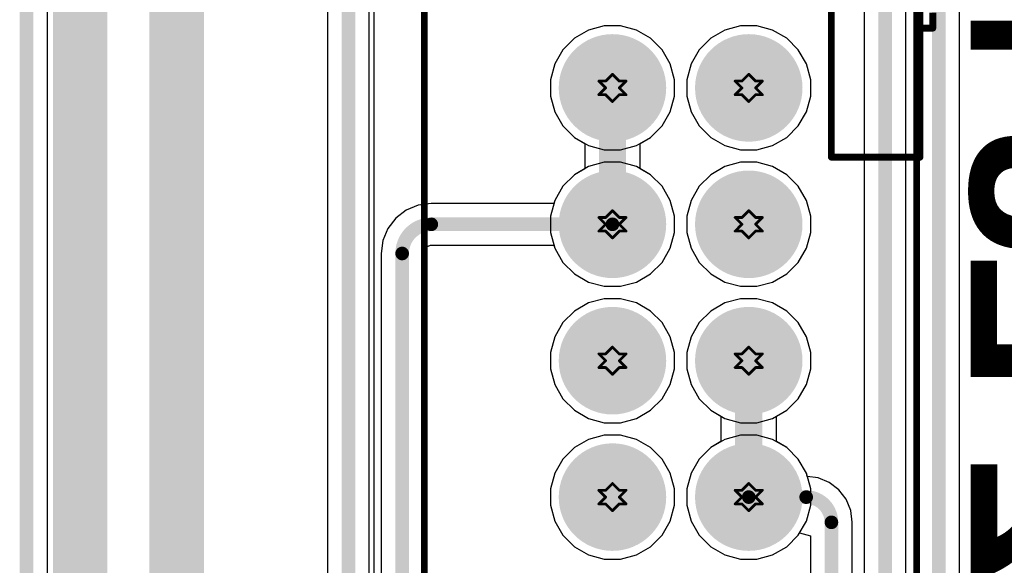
# Model space of a CAD drawing. Header units: inches. Extents: x -0.1 to 10.2, y 0 to 6.5.
# Tile 21 of 95: x -0.005 to 0.717, y 1.765 to 2.165. Entities that reach past the tile are written whole.
import ezdxf

# ---------------------------------------------------------------- set-up
doc = ezdxf.new("R2010")
doc.units = ezdxf.units.IN
doc.header["$MEASUREMENT"] = 0
for name, color, linetype in [('Board Outline', 216, 'Continuous'), ('Bottom Layer', 5, 'Continuous'), ('Bottom Overlay', 54, 'Continuous'), ('Bottom Solder', 6, 'Continuous'), ('Drill Drawing', 1, 'Continuous'), ('Multi-Layer', 9, 'Continuous'), ('Pad Holes', 156, 'Continuous'), ('Top Layer', 1, 'Continuous'), ('Top Solder', 216, 'Continuous')]:
    doc.layers.add(name, color=color, linetype=linetype)
doc.styles.add('Arial_Bold', font='txt', dxfattribs={"height": 0.2})

# ---------------------------------------------------------------- blocks, each defined once
blk = doc.blocks.new('X9555WV_2_12_6TV01_B_57')
at = {"layer": 'Bottom Layer'}
h = blk.add_hatch(color=5, dxfattribs=at)
edge = h.paths.add_edge_path()
edge.add_arc((0.05, 0.05), 0.03543, 0, 360)
h = blk.add_hatch(color=5, dxfattribs=at)
edge = h.paths.add_edge_path()
edge.add_arc((0.15, 0.05), 0.03543, 0, 360)
h = blk.add_hatch(color=5, dxfattribs=at)
edge = h.paths.add_edge_path()
edge.add_arc((0.25, 0.05), 0.03543, 0, 360)
h = blk.add_hatch(color=5, dxfattribs=at)
edge = h.paths.add_edge_path()
edge.add_arc((0.35, 0.05), 0.03543, 0, 360)
h = blk.add_hatch(color=5, dxfattribs=at)
edge = h.paths.add_edge_path()
edge.add_arc((0.05, -0.05), 0.03543, 0, 360)
h = blk.add_hatch(color=5, dxfattribs=at)
edge = h.paths.add_edge_path()
edge.add_arc((0.15, -0.05), 0.03543, 0, 360)
h = blk.add_hatch(color=5, dxfattribs=at)
edge = h.paths.add_edge_path()
edge.add_arc((0.25, -0.05), 0.03543, 0, 360)
h = blk.add_hatch(color=5, dxfattribs=at)
edge = h.paths.add_edge_path()
edge.add_arc((0.35, -0.05), 0.03543, 0, 360)
at = {"layer": 'Bottom Solder'}
h = blk.add_hatch(color=6, dxfattribs=at)
edge = h.paths.add_edge_path()
edge.add_arc((0.05, 0.05), 0.03943, 0, 360)
h = blk.add_hatch(color=6, dxfattribs=at)
edge = h.paths.add_edge_path()
edge.add_arc((0.15, 0.05), 0.03943, 0, 360)
h = blk.add_hatch(color=6, dxfattribs=at)
edge = h.paths.add_edge_path()
edge.add_arc((0.25, 0.05), 0.03943, 0, 360)
h = blk.add_hatch(color=6, dxfattribs=at)
edge = h.paths.add_edge_path()
edge.add_arc((0.35, 0.05), 0.03943, 0, 360)
h = blk.add_hatch(color=6, dxfattribs=at)
edge = h.paths.add_edge_path()
edge.add_arc((0.05, -0.05), 0.03943, 0, 360)
h = blk.add_hatch(color=6, dxfattribs=at)
edge = h.paths.add_edge_path()
edge.add_arc((0.15, -0.05), 0.03943, 0, 360)
h = blk.add_hatch(color=6, dxfattribs=at)
edge = h.paths.add_edge_path()
edge.add_arc((0.25, -0.05), 0.03943, 0, 360)
h = blk.add_hatch(color=6, dxfattribs=at)
edge = h.paths.add_edge_path()
edge.add_arc((0.35, -0.05), 0.03943, 0, 360)
at = {"layer": 'Multi-Layer'}
h = blk.add_hatch(color=9, dxfattribs=at)
edge = h.paths.add_edge_path()
edge.add_arc((0.05, 0.05), 0.03543, 0, 360)
h = blk.add_hatch(color=9, dxfattribs=at)
edge = h.paths.add_edge_path()
edge.add_arc((0.15, 0.05), 0.03543, 0, 360)
h = blk.add_hatch(color=9, dxfattribs=at)
edge = h.paths.add_edge_path()
edge.add_arc((0.25, 0.05), 0.03543, 0, 360)
h = blk.add_hatch(color=9, dxfattribs=at)
edge = h.paths.add_edge_path()
edge.add_arc((0.35, 0.05), 0.03543, 0, 360)
h = blk.add_hatch(color=9, dxfattribs=at)
edge = h.paths.add_edge_path()
edge.add_arc((0.05, -0.05), 0.03543, 0, 360)
h = blk.add_hatch(color=9, dxfattribs=at)
edge = h.paths.add_edge_path()
edge.add_arc((0.15, -0.05), 0.03543, 0, 360)
h = blk.add_hatch(color=9, dxfattribs=at)
edge = h.paths.add_edge_path()
edge.add_arc((0.25, -0.05), 0.03543, 0, 360)
h = blk.add_hatch(color=9, dxfattribs=at)
edge = h.paths.add_edge_path()
edge.add_arc((0.35, -0.05), 0.03543, 0, 360)
at = {"layer": 'Pad Holes'}
h = blk.add_hatch(color=7, dxfattribs=at)
edge = h.paths.add_edge_path()
edge.add_arc((0.05, 0.05), 0.02165, 0, 360)
h = blk.add_hatch(color=7, dxfattribs=at)
edge = h.paths.add_edge_path()
edge.add_arc((0.15, 0.05), 0.02165, 0, 360)
h = blk.add_hatch(color=7, dxfattribs=at)
edge = h.paths.add_edge_path()
edge.add_arc((0.25, 0.05), 0.02165, 0, 360)
h = blk.add_hatch(color=7, dxfattribs=at)
edge = h.paths.add_edge_path()
edge.add_arc((0.35, 0.05), 0.02165, 0, 360)
h = blk.add_hatch(color=7, dxfattribs=at)
edge = h.paths.add_edge_path()
edge.add_arc((0.05, -0.05), 0.02165, 0, 360)
h = blk.add_hatch(color=7, dxfattribs=at)
edge = h.paths.add_edge_path()
edge.add_arc((0.15, -0.05), 0.02165, 0, 360)
h = blk.add_hatch(color=7, dxfattribs=at)
edge = h.paths.add_edge_path()
edge.add_arc((0.25, -0.05), 0.02165, 0, 360)
h = blk.add_hatch(color=7, dxfattribs=at)
edge = h.paths.add_edge_path()
edge.add_arc((0.35, -0.05), 0.02165, 0, 360)
at = {"layer": 'Top Layer'}
h = blk.add_hatch(color=1, dxfattribs=at)
edge = h.paths.add_edge_path()
edge.add_arc((0.05, 0.05), 0.03543, 0, 360)
h = blk.add_hatch(color=1, dxfattribs=at)
edge = h.paths.add_edge_path()
edge.add_arc((0.15, 0.05), 0.03543, 0, 360)
h = blk.add_hatch(color=1, dxfattribs=at)
edge = h.paths.add_edge_path()
edge.add_arc((0.25, 0.05), 0.03543, 0, 360)
h = blk.add_hatch(color=1, dxfattribs=at)
edge = h.paths.add_edge_path()
edge.add_arc((0.35, 0.05), 0.03543, 0, 360)
h = blk.add_hatch(color=1, dxfattribs=at)
edge = h.paths.add_edge_path()
edge.add_arc((0.05, -0.05), 0.03543, 0, 360)
h = blk.add_hatch(color=1, dxfattribs=at)
edge = h.paths.add_edge_path()
edge.add_arc((0.15, -0.05), 0.03543, 0, 360)
h = blk.add_hatch(color=1, dxfattribs=at)
edge = h.paths.add_edge_path()
edge.add_arc((0.25, -0.05), 0.03543, 0, 360)
h = blk.add_hatch(color=1, dxfattribs=at)
edge = h.paths.add_edge_path()
edge.add_arc((0.35, -0.05), 0.03543, 0, 360)
at = {"layer": 'Top Solder'}
h = blk.add_hatch(color=216, dxfattribs=at)
edge = h.paths.add_edge_path()
edge.add_arc((0.05, 0.05), 0.03943, 0, 360)
h = blk.add_hatch(color=216, dxfattribs=at)
edge = h.paths.add_edge_path()
edge.add_arc((0.15, 0.05), 0.03943, 0, 360)
h = blk.add_hatch(color=216, dxfattribs=at)
edge = h.paths.add_edge_path()
edge.add_arc((0.25, 0.05), 0.03943, 0, 360)
h = blk.add_hatch(color=216, dxfattribs=at)
edge = h.paths.add_edge_path()
edge.add_arc((0.35, 0.05), 0.03943, 0, 360)
h = blk.add_hatch(color=216, dxfattribs=at)
edge = h.paths.add_edge_path()
edge.add_arc((0.05, -0.05), 0.03943, 0, 360)
h = blk.add_hatch(color=216, dxfattribs=at)
edge = h.paths.add_edge_path()
edge.add_arc((0.15, -0.05), 0.03943, 0, 360)
h = blk.add_hatch(color=216, dxfattribs=at)
edge = h.paths.add_edge_path()
edge.add_arc((0.25, -0.05), 0.03943, 0, 360)
h = blk.add_hatch(color=216, dxfattribs=at)
edge = h.paths.add_edge_path()
edge.add_arc((0.35, -0.05), 0.03943, 0, 360)
at = {"layer": 'Bottom Overlay', "const_width": 0.005}
for points in [[(0.00616, 0.18504), (-0.0052, 0.18504)], [(0.00616, 0.17323), (0.00616, 0.18504)], [(0.755, 0.17323), (-0.755, 0.17323)], [(0.1008, 0.17563), (-0.0992, 0.17563)], [(0.1008, 0.11063), (0.1008, 0.17563)], [(0.1008, 0.11063), (-0.0992, 0.11063)], [(0.755, -0.188), (-0.755, -0.188)]]:
    blk.add_lwpolyline(points, dxfattribs=at)
at = {"layer": 'Bottom Overlay', "const_width": 0.0025}
for points in [[(0.00491, 0.18504, 1), (0.00741, 0.18504, 1)], [(0.00491, 0.18504, 1), (0.00741, 0.18504, 1)], [(0.00491, 0.17323, 1), (0.00741, 0.17323, 1)], [(0.09955, 0.17563, 1), (0.10205, 0.17563, 1)], [(0.09955, 0.17563, 1), (0.10205, 0.17563, 1)], [(0.09955, 0.11063, 1), (0.10205, 0.11063, 1)], [(0.09955, 0.11063, 1), (0.10205, 0.11063, 1)]]:
    blk.add_lwpolyline(points, format="xyb", close=True, dxfattribs=at)

msp = doc.modelspace()

# ---------------------------------------------------------------- linework, layer by layer
at = {"layer": 'Board Outline', "const_width": 0.01}
msp.add_lwpolyline([(0, 0), (0, 4.33071)], dxfattribs=at)
at = {"layer": 'Bottom Layer'}
for p, q in [((0.01529, 0.33465), (0.01529, 2.83)), ((0.654, 2.58583), (0.654, 1.46011)), ((0.68458, 1.45256), (0.68458, 2.58583)), ((0.61463, 2.38346), (0.61463, 1.42074)), ((0.64521, 1.46387), (0.64521, 2.38346)), ((0.22093, 2.19308), (0.22093, 1.37382)), ((0.25151, 1.38137), (0.25151, 2.19308)), ((0.42394, 2.16079), (0.41238, 2.15769)), ((0.4359, 2.16079), (0.42394, 2.16079)), ((0.44745, 2.15769), (0.4359, 2.16079)), ((0.52394, 2.16079), (0.51238, 2.15769)), ((0.5359, 2.16079), (0.52394, 2.16079)), ((0.54745, 2.15769), (0.5359, 2.16079)), ((0.41238, 2.15769), (0.40202, 2.15171)), ((0.45781, 2.15171), (0.44745, 2.15769)), ((0.51238, 2.15769), (0.50202, 2.15171)), ((0.55781, 2.15171), (0.54745, 2.15769)), ((0.40202, 2.15171), (0.39356, 2.14325)), ((0.46627, 2.14325), (0.45781, 2.15171)), ((0.50202, 2.15171), (0.49356, 2.14325)), ((0.56627, 2.14325), (0.55781, 2.15171)), ((0.39356, 2.14325), (0.38758, 2.13289)), ((0.47225, 2.13289), (0.46627, 2.14325)), ((0.49356, 2.14325), (0.48758, 2.13289)), ((0.57225, 2.13289), (0.56627, 2.14325)), ((0.38758, 2.13289), (0.38448, 2.12134)), ((0.47535, 2.12134), (0.47225, 2.13289)), ((0.48758, 2.13289), (0.48448, 2.12134)), ((0.57535, 2.12134), (0.57225, 2.13289)), ((0.38448, 2.12134), (0.38448, 2.10937)), ((0.47535, 2.10937), (0.47535, 2.12134)), ((0.48448, 2.12134), (0.48448, 2.10937)), ((0.57535, 2.10937), (0.57535, 2.12134)), ((0.38448, 2.10937), (0.38758, 2.09782)), ((0.47225, 2.09782), (0.47535, 2.10937)), ((0.48448, 2.10937), (0.48758, 2.09782)), ((0.57225, 2.09782), (0.57535, 2.10937)), ((0.38758, 2.09782), (0.39356, 2.08746)), ((0.46627, 2.08746), (0.47225, 2.09782)), ((0.48758, 2.09782), (0.49356, 2.08746)), ((0.56627, 2.08746), (0.57225, 2.09782)), ((0.39356, 2.08746), (0.40202, 2.079)), ((0.45781, 2.079), (0.46627, 2.08746)), ((0.49356, 2.08746), (0.50202, 2.079)), ((0.55781, 2.079), (0.56627, 2.08746)), ((0.40202, 2.079), (0.40953, 2.07467)), ((0.40953, 2.07467), (0.40953, 2.05605)), ((0.45031, 2.07467), (0.45781, 2.079)), ((0.45031, 2.05604), (0.45031, 2.07467)), ((0.50202, 2.079), (0.51238, 2.07302)), ((0.54745, 2.07302), (0.55781, 2.079)), ((0.51238, 2.07302), (0.52394, 2.06992)), ((0.52394, 2.06992), (0.5359, 2.06992)), ((0.5359, 2.06992), (0.54745, 2.07302)), ((0.52394, 2.06079), (0.51238, 2.05769)), ((0.5359, 2.06079), (0.52394, 2.06079)), ((0.54745, 2.05769), (0.5359, 2.06079)), ((0.40202, 2.05171), (0.39356, 2.04325)), ((0.40953, 2.05605), (0.40202, 2.05171)), ((0.45781, 2.05171), (0.45031, 2.05604)), ((0.46627, 2.04325), (0.45781, 2.05171)), ((0.50202, 2.05171), (0.49356, 2.04325)), ((0.51238, 2.05769), (0.50202, 2.05171)), ((0.55781, 2.05171), (0.54745, 2.05769)), ((0.56627, 2.04325), (0.55781, 2.05171)), ((0.39356, 2.04325), (0.38758, 2.03289)), ((0.47225, 2.03289), (0.46627, 2.04325)), ((0.49356, 2.04325), (0.48758, 2.03289)), ((0.57225, 2.03289), (0.56627, 2.04325)), ((0.29699, 2.03067), (0.28748, 2.02942)), ((0.29699, 2.03065), (0.29699, 2.03067)), ((0.38698, 2.03065), (0.29699, 2.03065)), ((0.38758, 2.03289), (0.38698, 2.03065)), ((0.47535, 2.02134), (0.47225, 2.03289)), ((0.48758, 2.03289), (0.48448, 2.02134)), ((0.57535, 2.02134), (0.57225, 2.03289)), ((0.27863, 2.02575), (0.27103, 2.01992)), ((0.28748, 2.02942), (0.27863, 2.02575)), ((0.27103, 2.01992), (0.26519, 2.01231)), ((0.47535, 2.00937), (0.47535, 2.02134)), ((0.48448, 2.02134), (0.48448, 2.00937)), ((0.57535, 2.00937), (0.57535, 2.02134)), ((0.26519, 2.01231), (0.26153, 2.00346)), ((0.47225, 1.99782), (0.47535, 2.00937)), ((0.48448, 2.00937), (0.48758, 1.99782)), ((0.57225, 1.99782), (0.57535, 2.00937)), ((0.26153, 2.00346), (0.26028, 1.99396)), ((0.26028, 1.99396), (0.2603, 1.99396)), ((0.2603, 1.99396), (0.2603, 1.38513)), ((0.29079, 1.99441), (0.29247, 1.99847)), ((0.29088, 1.99396), (0.29079, 1.99441)), ((0.29088, 1.33445), (0.29088, 1.99396)), ((0.29247, 1.99847), (0.29653, 2.00015)), ((0.29653, 2.00015), (0.29699, 2.00006)), ((0.29699, 2.00006), (0.38698, 2.00006)), ((0.38698, 2.00006), (0.38758, 1.99782)), ((0.38758, 1.99782), (0.39356, 1.98746)), ((0.46627, 1.98746), (0.47225, 1.99782)), ((0.48758, 1.99782), (0.49356, 1.98746)), ((0.56627, 1.98746), (0.57225, 1.99782)), ((0.39356, 1.98746), (0.40202, 1.979)), ((0.45781, 1.979), (0.46627, 1.98746)), ((0.49356, 1.98746), (0.50202, 1.979)), ((0.55781, 1.979), (0.56627, 1.98746)), ((0.40202, 1.979), (0.41238, 1.97302)), ((0.41238, 1.97302), (0.42394, 1.96992)), ((0.4359, 1.96992), (0.44745, 1.97302)), ((0.44745, 1.97302), (0.45781, 1.979)), ((0.50202, 1.979), (0.51238, 1.97302)), ((0.51238, 1.97302), (0.52394, 1.96992)), ((0.5359, 1.96992), (0.54745, 1.97302)), ((0.54745, 1.97302), (0.55781, 1.979)), ((0.42394, 1.96992), (0.4359, 1.96992)), ((0.52394, 1.96992), (0.5359, 1.96992)), ((0.42394, 1.96079), (0.41238, 1.95769)), ((0.4359, 1.96079), (0.42394, 1.96079)), ((0.44745, 1.95769), (0.4359, 1.96079)), ((0.52394, 1.96079), (0.51238, 1.95769)), ((0.5359, 1.96079), (0.52394, 1.96079)), ((0.54745, 1.95769), (0.5359, 1.96079)), ((0.40202, 1.95171), (0.39356, 1.94325)), ((0.41238, 1.95769), (0.40202, 1.95171)), ((0.45781, 1.95171), (0.44745, 1.95769)), ((0.46627, 1.94325), (0.45781, 1.95171)), ((0.50202, 1.95171), (0.49356, 1.94325)), ((0.51238, 1.95769), (0.50202, 1.95171)), ((0.55781, 1.95171), (0.54745, 1.95769)), ((0.56627, 1.94325), (0.55781, 1.95171)), ((0.39356, 1.94325), (0.38758, 1.93289)), ((0.47225, 1.93289), (0.46627, 1.94325)), ((0.49356, 1.94325), (0.48758, 1.93289)), ((0.57225, 1.93289), (0.56627, 1.94325)), ((0.38758, 1.93289), (0.38448, 1.92134)), ((0.47535, 1.92134), (0.47225, 1.93289)), ((0.48758, 1.93289), (0.48448, 1.92134)), ((0.57535, 1.92134), (0.57225, 1.93289)), ((0.38448, 1.92134), (0.38448, 1.90937)), ((0.47535, 1.90937), (0.47535, 1.92134)), ((0.48448, 1.92134), (0.48448, 1.90937)), ((0.57535, 1.90937), (0.57535, 1.92134)), ((0.38448, 1.90937), (0.38758, 1.89782)), ((0.47225, 1.89782), (0.47535, 1.90937)), ((0.48448, 1.90937), (0.48758, 1.89782)), ((0.57225, 1.89782), (0.57535, 1.90937)), ((0.38758, 1.89782), (0.39356, 1.88746)), ((0.46627, 1.88746), (0.47225, 1.89782)), ((0.48758, 1.89782), (0.49356, 1.88746)), ((0.56627, 1.88746), (0.57225, 1.89782)), ((0.39356, 1.88746), (0.40202, 1.879)), ((0.45781, 1.879), (0.46627, 1.88746)), ((0.49356, 1.88746), (0.50202, 1.879)), ((0.55781, 1.879), (0.56627, 1.88746)), ((0.40202, 1.879), (0.41238, 1.87302)), ((0.44745, 1.87302), (0.45781, 1.879)), ((0.50202, 1.879), (0.50953, 1.87467)), ((0.55031, 1.87467), (0.55781, 1.879)), ((0.41238, 1.87302), (0.42394, 1.86992)), ((0.4359, 1.86992), (0.44745, 1.87302)), ((0.50953, 1.87467), (0.50953, 1.85605)), ((0.55031, 1.85604), (0.55031, 1.87467)), ((0.42394, 1.86992), (0.4359, 1.86992)), ((0.41238, 1.85769), (0.40202, 1.85171)), ((0.42394, 1.86079), (0.41238, 1.85769)), ((0.4359, 1.86079), (0.42394, 1.86079)), ((0.44745, 1.85769), (0.4359, 1.86079)), ((0.45781, 1.85171), (0.44745, 1.85769)), ((0.40202, 1.85171), (0.39356, 1.84325)), ((0.46627, 1.84325), (0.45781, 1.85171)), ((0.50202, 1.85171), (0.49356, 1.84325)), ((0.50953, 1.85605), (0.50202, 1.85171)), ((0.55781, 1.85171), (0.55031, 1.85604)), ((0.56627, 1.84325), (0.55781, 1.85171)), ((0.39356, 1.84325), (0.38758, 1.83289)), ((0.47225, 1.83289), (0.46627, 1.84325)), ((0.49356, 1.84325), (0.48758, 1.83289)), ((0.57225, 1.83289), (0.56627, 1.84325)), ((0.38758, 1.83289), (0.38449, 1.82134)), ((0.47535, 1.82134), (0.47225, 1.83289)), ((0.48758, 1.83289), (0.48448, 1.82134)), ((0.57289, 1.83053), (0.57225, 1.83289)), ((0.58079, 1.82949), (0.57289, 1.83053)), ((0.58894, 1.82612), (0.58079, 1.82949)), ((0.38449, 1.82134), (0.38449, 1.80937)), ((0.47535, 1.80937), (0.47535, 1.82134)), ((0.48448, 1.82134), (0.48448, 1.80937)), ((0.59594, 1.82075), (0.58894, 1.82612)), ((0.60131, 1.81375), (0.59594, 1.82075)), ((0.60469, 1.8056), (0.60131, 1.81375)), ((0.38449, 1.80937), (0.38758, 1.79782)), ((0.47225, 1.79782), (0.47535, 1.80937)), ((0.48448, 1.80937), (0.48758, 1.79782)), ((0.60583, 1.79692), (0.60469, 1.8056)), ((0.38758, 1.79782), (0.39356, 1.78746)), ((0.46627, 1.78746), (0.47225, 1.79782)), ((0.48758, 1.79782), (0.49356, 1.78746)), ((0.60584, 1.79685), (0.60583, 1.79692)), ((0.60584, 1.4245), (0.60584, 1.79685)), ((0.60584, 1.79685), (0.60584, 1.79685)), ((0.60584, 1.79685), (0.60584, 1.79685)), ((0.39356, 1.78746), (0.40202, 1.779)), ((0.45781, 1.779), (0.46627, 1.78746)), ((0.49356, 1.78746), (0.50202, 1.779)), ((0.55781, 1.779), (0.56627, 1.78746)), ((0.56627, 1.78746), (0.56726, 1.78916)), ((0.56726, 1.78916), (0.57526, 1.78702)), ((0.57526, 1.78702), (0.57526, 1.74369)), ((0.40202, 1.779), (0.41238, 1.77302)), ((0.44745, 1.77302), (0.45781, 1.779)), ((0.50202, 1.779), (0.51238, 1.77302)), ((0.54745, 1.77302), (0.55781, 1.779)), ((0.41238, 1.77302), (0.42394, 1.76992)), ((0.42394, 1.76992), (0.4359, 1.76992)), ((0.4359, 1.76992), (0.44745, 1.77302)), ((0.51238, 1.77302), (0.52394, 1.76992)), ((0.52394, 1.76992), (0.5359, 1.76992)), ((0.5359, 1.76992), (0.54745, 1.77302))]:
    msp.add_line(p, q, dxfattribs=at)
for points, const_width in [([(0.66929, 1.43701), (0.66929, 2.58583)], 0.01), ([(0.62992, 1.39764), (0.62992, 2.38346)], 0.01), ([(0.23622, 1.35827), (0.23622, 2.19308)], 0.01), ([(0.42992, 2.01535), (0.42992, 2.11535)], 0.02), ([(0.29699, 2.01535), (0.42992, 2.01535)], 0.01), ([(0.27559, 1.3189), (0.27559, 1.99396)], 0.01), ([(0.52992, 1.81535), (0.52992, 1.91535)], 0.02), ([(0.52992, 1.81535), (0.57205, 1.81535)], 0.01), ([(0.59055, 1.27953), (0.59055, 1.79685)], 0.01)]:
    msp.add_lwpolyline(points, dxfattribs=dict(at, const_width=const_width))
for points, const_width in [([(0.42492, 2.11535, 1), (0.43492, 2.11535, 1)], 0.01), ([(0.42492, 2.01535, 1), (0.43492, 2.01535, 1)], 0.01), ([(0.29449, 2.01535, 1), (0.29949, 2.01535, 1)], 0.005), ([(0.29449, 2.01535, 1), (0.29949, 2.01535, 1)], 0.005), ([(0.42742, 2.01535, 1), (0.43242, 2.01535, 1)], 0.005), ([(0.27309, 1.99396, 1), (0.27809, 1.99396, 1)], 0.005), ([(0.27309, 1.99396, 1), (0.27809, 1.99396, 1)], 0.005), ([(0.52492, 1.91535, 1), (0.53492, 1.91535, 1)], 0.01), ([(0.52492, 1.81535, 1), (0.53492, 1.81535, 1)], 0.01), ([(0.52742, 1.81535, 1), (0.53242, 1.81535, 1)], 0.005), ([(0.56955, 1.81535, 1), (0.57455, 1.81535, 1)], 0.005), ([(0.56955, 1.81535, 1), (0.57455, 1.81535, 1)], 0.005), ([(0.58805, 1.79685, 1), (0.59305, 1.79685, 1)], 0.005), ([(0.58805, 1.79685, 1), (0.59305, 1.79685, 1)], 0.005)]:
    msp.add_lwpolyline(points, format="xyb", close=True, dxfattribs=dict(at, const_width=const_width))
at = {"layer": 'Bottom Layer', "const_width": 0.01}
for points in [[(0.27559, 1.99396, -0.414214), (0.29699, 2.01535)], [(0.57205, 1.81535, -0.414214), (0.59055, 1.79685)]]:
    msp.add_lwpolyline(points, format="xyb", dxfattribs=at)
at = {"layer": 'Drill Drawing', "const_width": 0.002}
for points in [[(0.42492, 2.12035), (0.42992, 2.12535)], [(0.42992, 2.12535), (0.43492, 2.12035)], [(0.52492, 2.12035), (0.52992, 2.12535)], [(0.52992, 2.12535), (0.53492, 2.12035)], [(0.41992, 2.12035), (0.42492, 2.11535)], [(0.41992, 2.12035), (0.42492, 2.12035)], [(0.43492, 2.12035), (0.43992, 2.12035)], [(0.43492, 2.11535), (0.43992, 2.12035)], [(0.51992, 2.12035), (0.52492, 2.11535)], [(0.51992, 2.12035), (0.52492, 2.12035)], [(0.53492, 2.12035), (0.53992, 2.12035)], [(0.53492, 2.11535), (0.53992, 2.12035)], [(0.41992, 2.11035), (0.42492, 2.11535)], [(0.41992, 2.11035), (0.42492, 2.11035)], [(0.42492, 2.11035), (0.42992, 2.10535)], [(0.42992, 2.10535), (0.43492, 2.11035)], [(0.43492, 2.11535), (0.43992, 2.11035)], [(0.43492, 2.11035), (0.43992, 2.11035)], [(0.51992, 2.11035), (0.52492, 2.11535)], [(0.51992, 2.11035), (0.52492, 2.11035)], [(0.52492, 2.11035), (0.52992, 2.10535)], [(0.52992, 2.10535), (0.53492, 2.11035)], [(0.53492, 2.11535), (0.53992, 2.11035)], [(0.53492, 2.11035), (0.53992, 2.11035)], [(0.42492, 2.02035), (0.42992, 2.02535)], [(0.42992, 2.02535), (0.43492, 2.02035)], [(0.52492, 2.02035), (0.52992, 2.02535)], [(0.52992, 2.02535), (0.53492, 2.02035)], [(0.41992, 2.02035), (0.42492, 2.01535)], [(0.41992, 2.02035), (0.42492, 2.02035)], [(0.41992, 2.01035), (0.42492, 2.01535)], [(0.43492, 2.02035), (0.43992, 2.02035)], [(0.43492, 2.01535), (0.43992, 2.02035)], [(0.43492, 2.01535), (0.43992, 2.01035)], [(0.51992, 2.02035), (0.52492, 2.01535)], [(0.51992, 2.02035), (0.52492, 2.02035)], [(0.51992, 2.01035), (0.52492, 2.01535)], [(0.53492, 2.02035), (0.53992, 2.02035)], [(0.53492, 2.01535), (0.53992, 2.02035)], [(0.53492, 2.01535), (0.53992, 2.01035)], [(0.41992, 2.01035), (0.42492, 2.01035)], [(0.42492, 2.01035), (0.42992, 2.00535)], [(0.42992, 2.00535), (0.43492, 2.01035)], [(0.43492, 2.01035), (0.43992, 2.01035)], [(0.51992, 2.01035), (0.52492, 2.01035)], [(0.52492, 2.01035), (0.52992, 2.00535)], [(0.52992, 2.00535), (0.53492, 2.01035)], [(0.53492, 2.01035), (0.53992, 2.01035)], [(0.42492, 1.92035), (0.42992, 1.92535)], [(0.42992, 1.92535), (0.43492, 1.92035)], [(0.52492, 1.92035), (0.52992, 1.92535)], [(0.52992, 1.92535), (0.53492, 1.92035)], [(0.41992, 1.92035), (0.42492, 1.91535)], [(0.41992, 1.92035), (0.42492, 1.92035)], [(0.41992, 1.91035), (0.42492, 1.91535)], [(0.43492, 1.92035), (0.43992, 1.92035)], [(0.43492, 1.91535), (0.43992, 1.92035)], [(0.43492, 1.91535), (0.43992, 1.91035)], [(0.51992, 1.92035), (0.52492, 1.91535)], [(0.51992, 1.92035), (0.52492, 1.92035)], [(0.51992, 1.91035), (0.52492, 1.91535)], [(0.53492, 1.92035), (0.53992, 1.92035)], [(0.53492, 1.91535), (0.53992, 1.92035)], [(0.53492, 1.91535), (0.53992, 1.91035)], [(0.41992, 1.91035), (0.42492, 1.91035)], [(0.42492, 1.91035), (0.42992, 1.90535)], [(0.42992, 1.90535), (0.43492, 1.91035)], [(0.43492, 1.91035), (0.43992, 1.91035)], [(0.51992, 1.91035), (0.52492, 1.91035)], [(0.52492, 1.91035), (0.52992, 1.90535)], [(0.52992, 1.90535), (0.53492, 1.91035)], [(0.53492, 1.91035), (0.53992, 1.91035)], [(0.41992, 1.82035), (0.42492, 1.81535)], [(0.41992, 1.82035), (0.42492, 1.82035)], [(0.42492, 1.82035), (0.42992, 1.82535)], [(0.42992, 1.82535), (0.43492, 1.82035)], [(0.43492, 1.82035), (0.43992, 1.82035)], [(0.43492, 1.81535), (0.43992, 1.82035)], [(0.51992, 1.82035), (0.52492, 1.81535)], [(0.51992, 1.82035), (0.52492, 1.82035)], [(0.52492, 1.82035), (0.52992, 1.82535)], [(0.52992, 1.82535), (0.53492, 1.82035)], [(0.53492, 1.82035), (0.53992, 1.82035)], [(0.53492, 1.81535), (0.53992, 1.82035)], [(0.41992, 1.81035), (0.42492, 1.81535)], [(0.43492, 1.81535), (0.43992, 1.81035)], [(0.51992, 1.81035), (0.52492, 1.81535)], [(0.53492, 1.81535), (0.53992, 1.81035)], [(0.41992, 1.81035), (0.42492, 1.81035)], [(0.42492, 1.81035), (0.42992, 1.80535)], [(0.42992, 1.80535), (0.43492, 1.81035)], [(0.43492, 1.81035), (0.43992, 1.81035)], [(0.51992, 1.81035), (0.52492, 1.81035)], [(0.52492, 1.81035), (0.52992, 1.80535)], [(0.52992, 1.80535), (0.53492, 1.81035)], [(0.53492, 1.81035), (0.53992, 1.81035)]]:
    msp.add_lwpolyline(points, dxfattribs=at)
at = {"layer": 'Drill Drawing', "const_width": 0.001}
for points in [[(0.42942, 2.12535, 1), (0.43042, 2.12535, 1)], [(0.42942, 2.12535, 1), (0.43042, 2.12535, 1)], [(0.52942, 2.12535, 1), (0.53042, 2.12535, 1)], [(0.52942, 2.12535, 1), (0.53042, 2.12535, 1)], [(0.41942, 2.12035, 1), (0.42042, 2.12035, 1)], [(0.41942, 2.12035, 1), (0.42042, 2.12035, 1)], [(0.42442, 2.12035, 1), (0.42542, 2.12035, 1)], [(0.42442, 2.12035, 1), (0.42542, 2.12035, 1)], [(0.43442, 2.12035, 1), (0.43542, 2.12035, 1)], [(0.43442, 2.12035, 1), (0.43542, 2.12035, 1)], [(0.43942, 2.12035, 1), (0.44042, 2.12035, 1)], [(0.43942, 2.12035, 1), (0.44042, 2.12035, 1)], [(0.51942, 2.12035, 1), (0.52042, 2.12035, 1)], [(0.51942, 2.12035, 1), (0.52042, 2.12035, 1)], [(0.52442, 2.12035, 1), (0.52542, 2.12035, 1)], [(0.52442, 2.12035, 1), (0.52542, 2.12035, 1)], [(0.53442, 2.12035, 1), (0.53542, 2.12035, 1)], [(0.53442, 2.12035, 1), (0.53542, 2.12035, 1)], [(0.53942, 2.12035, 1), (0.54042, 2.12035, 1)], [(0.53942, 2.12035, 1), (0.54042, 2.12035, 1)], [(0.41942, 2.11035, 1), (0.42042, 2.11035, 1)], [(0.41942, 2.11035, 1), (0.42042, 2.11035, 1)], [(0.42442, 2.11535, 1), (0.42542, 2.11535, 1)], [(0.42442, 2.11535, 1), (0.42542, 2.11535, 1)], [(0.42442, 2.11035, 1), (0.42542, 2.11035, 1)], [(0.42442, 2.11035, 1), (0.42542, 2.11035, 1)], [(0.43442, 2.11535, 1), (0.43542, 2.11535, 1)], [(0.43442, 2.11535, 1), (0.43542, 2.11535, 1)], [(0.43442, 2.11035, 1), (0.43542, 2.11035, 1)], [(0.43442, 2.11035, 1), (0.43542, 2.11035, 1)], [(0.43942, 2.11035, 1), (0.44042, 2.11035, 1)], [(0.43942, 2.11035, 1), (0.44042, 2.11035, 1)], [(0.51942, 2.11035, 1), (0.52042, 2.11035, 1)], [(0.51942, 2.11035, 1), (0.52042, 2.11035, 1)], [(0.52442, 2.11535, 1), (0.52542, 2.11535, 1)], [(0.52442, 2.11535, 1), (0.52542, 2.11535, 1)], [(0.52442, 2.11035, 1), (0.52542, 2.11035, 1)], [(0.52442, 2.11035, 1), (0.52542, 2.11035, 1)], [(0.53442, 2.11535, 1), (0.53542, 2.11535, 1)], [(0.53442, 2.11535, 1), (0.53542, 2.11535, 1)], [(0.53442, 2.11035, 1), (0.53542, 2.11035, 1)], [(0.53442, 2.11035, 1), (0.53542, 2.11035, 1)], [(0.53942, 2.11035, 1), (0.54042, 2.11035, 1)], [(0.53942, 2.11035, 1), (0.54042, 2.11035, 1)], [(0.42942, 2.10535, 1), (0.43042, 2.10535, 1)], [(0.42942, 2.10535, 1), (0.43042, 2.10535, 1)], [(0.52942, 2.10535, 1), (0.53042, 2.10535, 1)], [(0.52942, 2.10535, 1), (0.53042, 2.10535, 1)], [(0.42942, 2.02535, 1), (0.43042, 2.02535, 1)], [(0.42942, 2.02535, 1), (0.43042, 2.02535, 1)], [(0.52942, 2.02535, 1), (0.53042, 2.02535, 1)], [(0.52942, 2.02535, 1), (0.53042, 2.02535, 1)], [(0.41942, 2.02035, 1), (0.42042, 2.02035, 1)], [(0.41942, 2.02035, 1), (0.42042, 2.02035, 1)], [(0.42442, 2.02035, 1), (0.42542, 2.02035, 1)], [(0.42442, 2.02035, 1), (0.42542, 2.02035, 1)], [(0.42442, 2.01535, 1), (0.42542, 2.01535, 1)], [(0.42442, 2.01535, 1), (0.42542, 2.01535, 1)], [(0.43442, 2.02035, 1), (0.43542, 2.02035, 1)], [(0.43442, 2.02035, 1), (0.43542, 2.02035, 1)], [(0.43442, 2.01535, 1), (0.43542, 2.01535, 1)], [(0.43442, 2.01535, 1), (0.43542, 2.01535, 1)], [(0.43942, 2.02035, 1), (0.44042, 2.02035, 1)], [(0.43942, 2.02035, 1), (0.44042, 2.02035, 1)], [(0.51942, 2.02035, 1), (0.52042, 2.02035, 1)], [(0.51942, 2.02035, 1), (0.52042, 2.02035, 1)], [(0.52442, 2.02035, 1), (0.52542, 2.02035, 1)], [(0.52442, 2.02035, 1), (0.52542, 2.02035, 1)], [(0.52442, 2.01535, 1), (0.52542, 2.01535, 1)], [(0.52442, 2.01535, 1), (0.52542, 2.01535, 1)], [(0.53442, 2.02035, 1), (0.53542, 2.02035, 1)], [(0.53442, 2.02035, 1), (0.53542, 2.02035, 1)], [(0.53442, 2.01535, 1), (0.53542, 2.01535, 1)], [(0.53442, 2.01535, 1), (0.53542, 2.01535, 1)], [(0.53942, 2.02035, 1), (0.54042, 2.02035, 1)], [(0.53942, 2.02035, 1), (0.54042, 2.02035, 1)], [(0.41942, 2.01035, 1), (0.42042, 2.01035, 1)], [(0.41942, 2.01035, 1), (0.42042, 2.01035, 1)], [(0.42442, 2.01035, 1), (0.42542, 2.01035, 1)], [(0.42442, 2.01035, 1), (0.42542, 2.01035, 1)], [(0.43442, 2.01035, 1), (0.43542, 2.01035, 1)], [(0.43442, 2.01035, 1), (0.43542, 2.01035, 1)], [(0.43942, 2.01035, 1), (0.44042, 2.01035, 1)], [(0.43942, 2.01035, 1), (0.44042, 2.01035, 1)], [(0.51942, 2.01035, 1), (0.52042, 2.01035, 1)], [(0.51942, 2.01035, 1), (0.52042, 2.01035, 1)], [(0.52442, 2.01035, 1), (0.52542, 2.01035, 1)], [(0.52442, 2.01035, 1), (0.52542, 2.01035, 1)], [(0.53442, 2.01035, 1), (0.53542, 2.01035, 1)], [(0.53442, 2.01035, 1), (0.53542, 2.01035, 1)], [(0.53942, 2.01035, 1), (0.54042, 2.01035, 1)], [(0.53942, 2.01035, 1), (0.54042, 2.01035, 1)], [(0.42942, 2.00535, 1), (0.43042, 2.00535, 1)], [(0.42942, 2.00535, 1), (0.43042, 2.00535, 1)], [(0.52942, 2.00535, 1), (0.53042, 2.00535, 1)], [(0.52942, 2.00535, 1), (0.53042, 2.00535, 1)], [(0.42942, 1.92535, 1), (0.43042, 1.92535, 1)], [(0.42942, 1.92535, 1), (0.43042, 1.92535, 1)], [(0.52942, 1.92535, 1), (0.53042, 1.92535, 1)], [(0.52942, 1.92535, 1), (0.53042, 1.92535, 1)], [(0.41942, 1.92035, 1), (0.42042, 1.92035, 1)], [(0.41942, 1.92035, 1), (0.42042, 1.92035, 1)], [(0.42442, 1.92035, 1), (0.42542, 1.92035, 1)], [(0.42442, 1.92035, 1), (0.42542, 1.92035, 1)], [(0.42442, 1.91535, 1), (0.42542, 1.91535, 1)], [(0.42442, 1.91535, 1), (0.42542, 1.91535, 1)], [(0.43442, 1.92035, 1), (0.43542, 1.92035, 1)], [(0.43442, 1.92035, 1), (0.43542, 1.92035, 1)], [(0.43442, 1.91535, 1), (0.43542, 1.91535, 1)], [(0.43442, 1.91535, 1), (0.43542, 1.91535, 1)], [(0.43942, 1.92035, 1), (0.44042, 1.92035, 1)], [(0.43942, 1.92035, 1), (0.44042, 1.92035, 1)], [(0.51942, 1.92035, 1), (0.52042, 1.92035, 1)], [(0.51942, 1.92035, 1), (0.52042, 1.92035, 1)], [(0.52442, 1.92035, 1), (0.52542, 1.92035, 1)], [(0.52442, 1.92035, 1), (0.52542, 1.92035, 1)], [(0.52442, 1.91535, 1), (0.52542, 1.91535, 1)], [(0.52442, 1.91535, 1), (0.52542, 1.91535, 1)], [(0.53442, 1.92035, 1), (0.53542, 1.92035, 1)], [(0.53442, 1.92035, 1), (0.53542, 1.92035, 1)], [(0.53442, 1.91535, 1), (0.53542, 1.91535, 1)], [(0.53442, 1.91535, 1), (0.53542, 1.91535, 1)], [(0.53942, 1.92035, 1), (0.54042, 1.92035, 1)], [(0.53942, 1.92035, 1), (0.54042, 1.92035, 1)], [(0.41942, 1.91035, 1), (0.42042, 1.91035, 1)], [(0.41942, 1.91035, 1), (0.42042, 1.91035, 1)], [(0.42442, 1.91035, 1), (0.42542, 1.91035, 1)], [(0.42442, 1.91035, 1), (0.42542, 1.91035, 1)], [(0.43442, 1.91035, 1), (0.43542, 1.91035, 1)], [(0.43442, 1.91035, 1), (0.43542, 1.91035, 1)], [(0.43942, 1.91035, 1), (0.44042, 1.91035, 1)], [(0.43942, 1.91035, 1), (0.44042, 1.91035, 1)], [(0.51942, 1.91035, 1), (0.52042, 1.91035, 1)], [(0.51942, 1.91035, 1), (0.52042, 1.91035, 1)], [(0.52442, 1.91035, 1), (0.52542, 1.91035, 1)], [(0.52442, 1.91035, 1), (0.52542, 1.91035, 1)], [(0.53442, 1.91035, 1), (0.53542, 1.91035, 1)], [(0.53442, 1.91035, 1), (0.53542, 1.91035, 1)], [(0.53942, 1.91035, 1), (0.54042, 1.91035, 1)], [(0.53942, 1.91035, 1), (0.54042, 1.91035, 1)], [(0.42942, 1.90535, 1), (0.43042, 1.90535, 1)], [(0.42942, 1.90535, 1), (0.43042, 1.90535, 1)], [(0.52942, 1.90535, 1), (0.53042, 1.90535, 1)], [(0.52942, 1.90535, 1), (0.53042, 1.90535, 1)], [(0.41942, 1.82035, 1), (0.42042, 1.82035, 1)], [(0.41942, 1.82035, 1), (0.42042, 1.82035, 1)], [(0.42442, 1.82035, 1), (0.42542, 1.82035, 1)], [(0.42442, 1.82035, 1), (0.42542, 1.82035, 1)], [(0.42942, 1.82535, 1), (0.43042, 1.82535, 1)], [(0.42942, 1.82535, 1), (0.43042, 1.82535, 1)], [(0.43442, 1.82035, 1), (0.43542, 1.82035, 1)], [(0.43442, 1.82035, 1), (0.43542, 1.82035, 1)], [(0.43942, 1.82035, 1), (0.44042, 1.82035, 1)], [(0.43942, 1.82035, 1), (0.44042, 1.82035, 1)], [(0.51942, 1.82035, 1), (0.52042, 1.82035, 1)], [(0.51942, 1.82035, 1), (0.52042, 1.82035, 1)], [(0.52442, 1.82035, 1), (0.52542, 1.82035, 1)], [(0.52442, 1.82035, 1), (0.52542, 1.82035, 1)], [(0.52942, 1.82535, 1), (0.53042, 1.82535, 1)], [(0.52942, 1.82535, 1), (0.53042, 1.82535, 1)], [(0.53442, 1.82035, 1), (0.53542, 1.82035, 1)], [(0.53442, 1.82035, 1), (0.53542, 1.82035, 1)], [(0.53942, 1.82035, 1), (0.54042, 1.82035, 1)], [(0.53942, 1.82035, 1), (0.54042, 1.82035, 1)], [(0.42442, 1.81535, 1), (0.42542, 1.81535, 1)], [(0.42442, 1.81535, 1), (0.42542, 1.81535, 1)], [(0.43442, 1.81535, 1), (0.43542, 1.81535, 1)], [(0.43442, 1.81535, 1), (0.43542, 1.81535, 1)], [(0.52442, 1.81535, 1), (0.52542, 1.81535, 1)], [(0.52442, 1.81535, 1), (0.52542, 1.81535, 1)], [(0.53442, 1.81535, 1), (0.53542, 1.81535, 1)], [(0.53442, 1.81535, 1), (0.53542, 1.81535, 1)], [(0.41942, 1.81035, 1), (0.42042, 1.81035, 1)], [(0.41942, 1.81035, 1), (0.42042, 1.81035, 1)], [(0.42442, 1.81035, 1), (0.42542, 1.81035, 1)], [(0.42442, 1.81035, 1), (0.42542, 1.81035, 1)], [(0.42942, 1.80535, 1), (0.43042, 1.80535, 1)], [(0.42942, 1.80535, 1), (0.43042, 1.80535, 1)], [(0.43442, 1.81035, 1), (0.43542, 1.81035, 1)], [(0.43442, 1.81035, 1), (0.43542, 1.81035, 1)], [(0.43942, 1.81035, 1), (0.44042, 1.81035, 1)], [(0.43942, 1.81035, 1), (0.44042, 1.81035, 1)], [(0.51942, 1.81035, 1), (0.52042, 1.81035, 1)], [(0.51942, 1.81035, 1), (0.52042, 1.81035, 1)], [(0.52442, 1.81035, 1), (0.52542, 1.81035, 1)], [(0.52442, 1.81035, 1), (0.52542, 1.81035, 1)], [(0.52942, 1.80535, 1), (0.53042, 1.80535, 1)], [(0.52942, 1.80535, 1), (0.53042, 1.80535, 1)], [(0.53442, 1.81035, 1), (0.53542, 1.81035, 1)], [(0.53442, 1.81035, 1), (0.53542, 1.81035, 1)], [(0.53942, 1.81035, 1), (0.54042, 1.81035, 1)], [(0.53942, 1.81035, 1), (0.54042, 1.81035, 1)]]:
    msp.add_lwpolyline(points, format="xyb", close=True, dxfattribs=at)
at = {"layer": 'Top Layer'}
for p, q in [((0.255, 1.71535), (0.255, 2.83)), ((0.42394, 2.16079), (0.41238, 2.15769)), ((0.4359, 2.16079), (0.42394, 2.16079)), ((0.44745, 2.15769), (0.4359, 2.16079)), ((0.52394, 2.16079), (0.51238, 2.15769)), ((0.5359, 2.16079), (0.52394, 2.16079)), ((0.54745, 2.15769), (0.5359, 2.16079)), ((0.41238, 2.15769), (0.40202, 2.15171)), ((0.45781, 2.15171), (0.44745, 2.15769)), ((0.51238, 2.15769), (0.50202, 2.15171)), ((0.55781, 2.15171), (0.54745, 2.15769)), ((0.40202, 2.15171), (0.39356, 2.14325)), ((0.46627, 2.14325), (0.45781, 2.15171)), ((0.50202, 2.15171), (0.49356, 2.14325)), ((0.56627, 2.14325), (0.55781, 2.15171)), ((0.39356, 2.14325), (0.38758, 2.13289)), ((0.47225, 2.13289), (0.46627, 2.14325)), ((0.49356, 2.14325), (0.48758, 2.13289)), ((0.57225, 2.13289), (0.56627, 2.14325)), ((0.38758, 2.13289), (0.38448, 2.12134)), ((0.47535, 2.12134), (0.47225, 2.13289)), ((0.48758, 2.13289), (0.48448, 2.12134)), ((0.57535, 2.12134), (0.57225, 2.13289)), ((0.38448, 2.12134), (0.38448, 2.10937)), ((0.47535, 2.10937), (0.47535, 2.12134)), ((0.48448, 2.12134), (0.48448, 2.10937)), ((0.57535, 2.10937), (0.57535, 2.12134)), ((0.38448, 2.10937), (0.38758, 2.09782)), ((0.47225, 2.09782), (0.47535, 2.10937)), ((0.48448, 2.10937), (0.48758, 2.09782)), ((0.57225, 2.09782), (0.57535, 2.10937)), ((0.38758, 2.09782), (0.39356, 2.08746)), ((0.46627, 2.08746), (0.47225, 2.09782)), ((0.48758, 2.09782), (0.49356, 2.08746)), ((0.56627, 2.08746), (0.57225, 2.09782)), ((0.39356, 2.08746), (0.40202, 2.079)), ((0.45781, 2.079), (0.46627, 2.08746)), ((0.49356, 2.08746), (0.50202, 2.079)), ((0.55781, 2.079), (0.56627, 2.08746)), ((0.40202, 2.079), (0.41238, 2.07302)), ((0.44745, 2.07302), (0.45781, 2.079)), ((0.50202, 2.079), (0.51238, 2.07302)), ((0.54745, 2.07302), (0.55781, 2.079)), ((0.41238, 2.07302), (0.42394, 2.06992)), ((0.42394, 2.06992), (0.4359, 2.06992)), ((0.4359, 2.06992), (0.44745, 2.07302)), ((0.51238, 2.07302), (0.52394, 2.06992)), ((0.52394, 2.06992), (0.5359, 2.06992)), ((0.5359, 2.06992), (0.54745, 2.07302)), ((0.42394, 2.06079), (0.41238, 2.05769)), ((0.4359, 2.06079), (0.42394, 2.06079)), ((0.44745, 2.05769), (0.4359, 2.06079)), ((0.52394, 2.06079), (0.51238, 2.05769)), ((0.5359, 2.06079), (0.52394, 2.06079)), ((0.54745, 2.05769), (0.5359, 2.06079)), ((0.40202, 2.05171), (0.39356, 2.04325)), ((0.41238, 2.05769), (0.40202, 2.05171)), ((0.45781, 2.05171), (0.44745, 2.05769)), ((0.46627, 2.04325), (0.45781, 2.05171)), ((0.50202, 2.05171), (0.49356, 2.04325)), ((0.51238, 2.05769), (0.50202, 2.05171)), ((0.55781, 2.05171), (0.54745, 2.05769)), ((0.56627, 2.04325), (0.55781, 2.05171)), ((0.39356, 2.04325), (0.38758, 2.03289)), ((0.47225, 2.03289), (0.46627, 2.04325)), ((0.49356, 2.04325), (0.48758, 2.03289)), ((0.57225, 2.03289), (0.56627, 2.04325)), ((0.38758, 2.03289), (0.38448, 2.02134)), ((0.47535, 2.02134), (0.47225, 2.03289)), ((0.48758, 2.03289), (0.48448, 2.02134)), ((0.57535, 2.02134), (0.57225, 2.03289)), ((0.38448, 2.02134), (0.38448, 2.00937)), ((0.47535, 2.00937), (0.47535, 2.02134)), ((0.48448, 2.02134), (0.48448, 2.00937)), ((0.57535, 2.00937), (0.57535, 2.02134)), ((0.38448, 2.00937), (0.38758, 1.99782)), ((0.47225, 1.99782), (0.47535, 2.00937)), ((0.48448, 2.00937), (0.48758, 1.99782)), ((0.57225, 1.99782), (0.57535, 2.00937)), ((0.38758, 1.99782), (0.39356, 1.98746)), ((0.46627, 1.98746), (0.47225, 1.99782)), ((0.48758, 1.99782), (0.49356, 1.98746)), ((0.56627, 1.98746), (0.57225, 1.99782)), ((0.39356, 1.98746), (0.40202, 1.979)), ((0.45781, 1.979), (0.46627, 1.98746)), ((0.49356, 1.98746), (0.50202, 1.979)), ((0.55781, 1.979), (0.56627, 1.98746)), ((0.40202, 1.979), (0.41238, 1.97302)), ((0.41238, 1.97302), (0.42394, 1.96992)), ((0.4359, 1.96992), (0.44745, 1.97302)), ((0.44745, 1.97302), (0.45781, 1.979)), ((0.50202, 1.979), (0.51238, 1.97302)), ((0.51238, 1.97302), (0.52394, 1.96992)), ((0.5359, 1.96992), (0.54745, 1.97302)), ((0.54745, 1.97302), (0.55781, 1.979)), ((0.42394, 1.96992), (0.4359, 1.96992)), ((0.52394, 1.96992), (0.5359, 1.96992)), ((0.42394, 1.96079), (0.41238, 1.95769)), ((0.4359, 1.96079), (0.42394, 1.96079)), ((0.44745, 1.95769), (0.4359, 1.96079)), ((0.52394, 1.96079), (0.51238, 1.95769)), ((0.5359, 1.96079), (0.52394, 1.96079)), ((0.54745, 1.95769), (0.5359, 1.96079)), ((0.40202, 1.95171), (0.39356, 1.94325)), ((0.41238, 1.95769), (0.40202, 1.95171)), ((0.45781, 1.95171), (0.44745, 1.95769)), ((0.46627, 1.94325), (0.45781, 1.95171)), ((0.50202, 1.95171), (0.49356, 1.94325)), ((0.51238, 1.95769), (0.50202, 1.95171)), ((0.55781, 1.95171), (0.54745, 1.95769)), ((0.56627, 1.94325), (0.55781, 1.95171)), ((0.39356, 1.94325), (0.38758, 1.93289)), ((0.47225, 1.93289), (0.46627, 1.94325)), ((0.49356, 1.94325), (0.48758, 1.93289)), ((0.57225, 1.93289), (0.56627, 1.94325)), ((0.38758, 1.93289), (0.38448, 1.92134)), ((0.47535, 1.92134), (0.47225, 1.93289)), ((0.48758, 1.93289), (0.48448, 1.92134)), ((0.57535, 1.92134), (0.57225, 1.93289)), ((0.38448, 1.92134), (0.38448, 1.90937)), ((0.47535, 1.90937), (0.47535, 1.92134)), ((0.48448, 1.92134), (0.48448, 1.90937)), ((0.57535, 1.90937), (0.57535, 1.92134)), ((0.38448, 1.90937), (0.38758, 1.89782)), ((0.47225, 1.89782), (0.47535, 1.90937)), ((0.48448, 1.90937), (0.48758, 1.89782)), ((0.57225, 1.89782), (0.57535, 1.90937)), ((0.38758, 1.89782), (0.39356, 1.88746)), ((0.46627, 1.88746), (0.47225, 1.89782)), ((0.48758, 1.89782), (0.49356, 1.88746)), ((0.56627, 1.88746), (0.57225, 1.89782)), ((0.39356, 1.88746), (0.40202, 1.879)), ((0.45781, 1.879), (0.46627, 1.88746)), ((0.49356, 1.88746), (0.50202, 1.879)), ((0.55781, 1.879), (0.56627, 1.88746)), ((0.40202, 1.879), (0.41238, 1.87302)), ((0.44745, 1.87302), (0.45781, 1.879)), ((0.50202, 1.879), (0.51238, 1.87302)), ((0.54745, 1.87302), (0.55781, 1.879)), ((0.41238, 1.87302), (0.42394, 1.86992)), ((0.4359, 1.86992), (0.44745, 1.87302)), ((0.51238, 1.87302), (0.52394, 1.86992)), ((0.5359, 1.86992), (0.54745, 1.87302)), ((0.42394, 1.86992), (0.4359, 1.86992)), ((0.52394, 1.86992), (0.5359, 1.86992)), ((0.41238, 1.85769), (0.40202, 1.85171)), ((0.42394, 1.86079), (0.41238, 1.85769)), ((0.4359, 1.86079), (0.42394, 1.86079)), ((0.44745, 1.85769), (0.4359, 1.86079)), ((0.45781, 1.85171), (0.44745, 1.85769)), ((0.51238, 1.85769), (0.50202, 1.85171)), ((0.52394, 1.86079), (0.51238, 1.85769)), ((0.5359, 1.86079), (0.52394, 1.86079)), ((0.54745, 1.85769), (0.5359, 1.86079)), ((0.55781, 1.85171), (0.54745, 1.85769)), ((0.40202, 1.85171), (0.39356, 1.84325)), ((0.46627, 1.84325), (0.45781, 1.85171)), ((0.50202, 1.85171), (0.49356, 1.84325)), ((0.56627, 1.84325), (0.55781, 1.85171)), ((0.39356, 1.84325), (0.38758, 1.83289)), ((0.47225, 1.83289), (0.46627, 1.84325)), ((0.49356, 1.84325), (0.48758, 1.83289)), ((0.57225, 1.83289), (0.56627, 1.84325)), ((0.38758, 1.83289), (0.38449, 1.82134)), ((0.47535, 1.82134), (0.47225, 1.83289)), ((0.48758, 1.83289), (0.48448, 1.82134)), ((0.57535, 1.82134), (0.57225, 1.83289)), ((0.38449, 1.82134), (0.38449, 1.80937)), ((0.47535, 1.80937), (0.47535, 1.82134)), ((0.48448, 1.82134), (0.48448, 1.80937)), ((0.57535, 1.80937), (0.57535, 1.82134)), ((0.38449, 1.80937), (0.38758, 1.79782)), ((0.47225, 1.79782), (0.47535, 1.80937)), ((0.48448, 1.80937), (0.48758, 1.79782)), ((0.57225, 1.79782), (0.57535, 1.80937)), ((0.38758, 1.79782), (0.39356, 1.78746)), ((0.46627, 1.78746), (0.47225, 1.79782)), ((0.48758, 1.79782), (0.49356, 1.78746)), ((0.56627, 1.78746), (0.57225, 1.79782)), ((0.39356, 1.78746), (0.40202, 1.779)), ((0.45781, 1.779), (0.46627, 1.78746)), ((0.49356, 1.78746), (0.50202, 1.779)), ((0.55781, 1.779), (0.56627, 1.78746)), ((0.40202, 1.779), (0.41238, 1.77302)), ((0.44745, 1.77302), (0.45781, 1.779)), ((0.50202, 1.779), (0.51238, 1.77302)), ((0.54745, 1.77302), (0.55781, 1.779)), ((0.41238, 1.77302), (0.42394, 1.76992)), ((0.42394, 1.76992), (0.4359, 1.76992)), ((0.4359, 1.76992), (0.44745, 1.77302)), ((0.51238, 1.77302), (0.52394, 1.76992)), ((0.52394, 1.76992), (0.5359, 1.76992)), ((0.5359, 1.76992), (0.54745, 1.77302))]:
    msp.add_line(p, q, dxfattribs=at)
at = {"layer": 'Top Layer', "const_width": 0.04}
for points in [[(0.11024, 1.70079), (0.11024, 3.17084)], [(0.03937, 1.63543), (0.03937, 2.98032)]]:
    msp.add_lwpolyline(points, dxfattribs=at)

# ---------------------------------------------------------------- block references
at = {"rotation": 270}
msp.add_blockref('X9555WV_2_12_6TV01_B_57', (0.47992, 2.16535), dxfattribs=at)

# ---------------------------------------------------------------- texts
at = {"layer": 'Bottom Overlay', "style": 'Arial_Bold', "text_generation_flag": 2}
msp.add_text('L1 L2 L3 N', height=0.119, rotation=270, dxfattribs=at).set_placement((0.69275, 1.41188))

doc.saveas('drawing.dxf')
